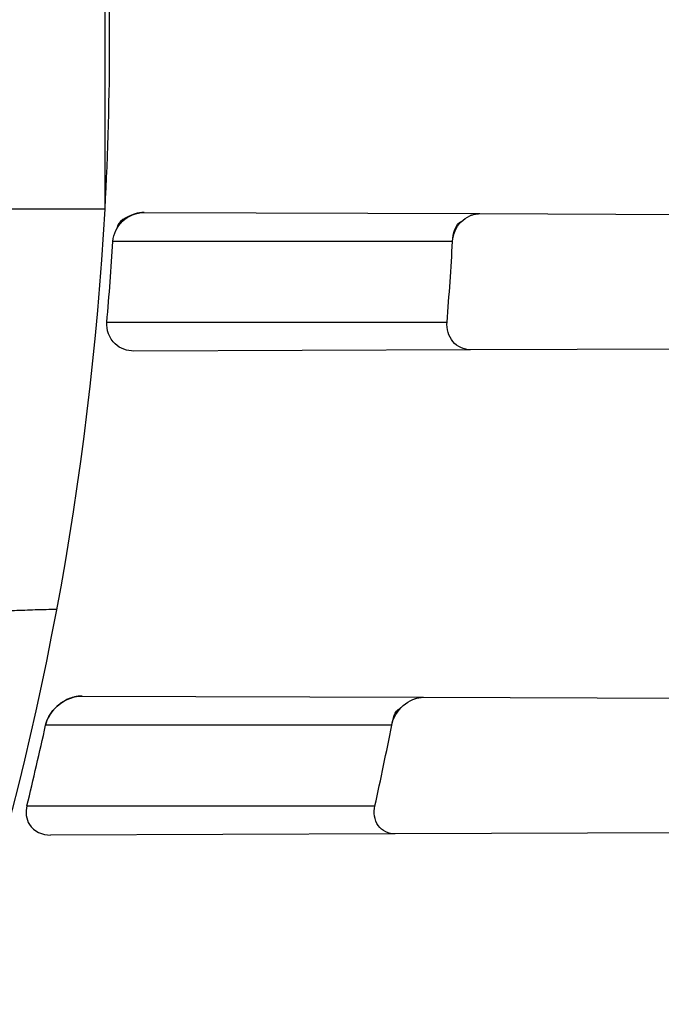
# Model space of a CAD drawing. Header units: millimetres. Extents: x 0 to 297, y 0 to 210.
# Tile 90 of 256: x 147.0659 to 147.1136, y 92.9659 to 93.0391. Entities that reach past the tile are written whole.
import ezdxf

# ---------------------------------------------------------------- set-up
doc = ezdxf.new("R2010")
doc.units = ezdxf.units.MM
doc.header["$LTSCALE"] = 16.335
doc.layers.get('0').update_dxf_attribs({"linetype": 'CONTINUOUS'})
for name, color, linetype in [('01_GLOBAL', 7, 'CONTINUOUS'), ('INTFCLR_1', 7, 'CONTINUOUS'), ('INTFCLR_144815', 7, 'CONTINUOUS')]:
    doc.layers.add(name, color=color, linetype=linetype)

msp = doc.modelspace()

# ---------------------------------------------------------------- linework, layer by layer
at = {"color": 7, "linetype": 'Continuous'}
msp.add_circle((147.7028034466, 92.1254639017), 2.28, dxfattribs=at)
at = {"color": 9, "linetype": 'Continuous'}
msp.add_arc((147.7028034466, 92.1254639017), 2.2507792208, 92.9674534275, 177.0325465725, dxfattribs=at)
at = {"layer": '01_GLOBAL', "color": 7, "linetype": 'Continuous'}
msp.add_circle((147.7028034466, 92.1254639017), 2.31, dxfattribs=at)
at = {"layer": 'INTFCLR_1', "color": 9, "linetype": 'Continuous'}
for p, q in [((147.0722169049, 93.0250408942), (147.0722169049, 93.05022240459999)), ((147.0722169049, 93.0250408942), (147.0606356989, 93.0250408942)), ((147.0751349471, 93.02478516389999), (147.1001148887, 93.0246979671)), ((147.0980924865, 93.02263164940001), (147.0728069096, 93.02263164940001)), ((147.0723551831, 93.01663164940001), (147.0976839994, 93.01663164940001)), ((147.099431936, 93.0145629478), (147.07436842, 93.0144754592)), ((147.0705148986, 92.988801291), (147.0959213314, 92.9887126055)), ((147.0935638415, 92.98663164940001), (147.0677900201, 92.98663164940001)), ((147.0664030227, 92.98063164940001), (147.0923150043, 92.98063164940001)), ((147.0938271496, 92.97854338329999), (147.0681540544, 92.9784537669))]:
    msp.add_line(p, q, dxfattribs=at)
at = {"layer": 'INTFCLR_1', "color": 6, "linetype": 'Continuous'}
for p, q in [((147.1001148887, 93.0246979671), (147.1448474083, 93.02454182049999)), ((147.1442805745, 93.01471949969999), (147.099431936, 93.0145629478)), ((147.0959213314, 92.9887126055), (147.1412437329, 92.9885543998)), ((147.1395149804, 92.9787028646), (147.0938271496, 92.97854338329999))]:
    msp.add_line(p, q, dxfattribs=at)
at = {"layer": 'INTFCLR_1', "color": 7, "linetype": 'Continuous'}
for points in [[(147.0751349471, 93.02478516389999), (147.0750415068, 93.0247835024), (147.0749509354, 93.0247780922), (147.0748632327, 93.02476928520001), (147.0747784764, 93.02475744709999), (147.0746965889, 93.024742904), (147.0746173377, 93.0247258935), (147.0745406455, 93.02470665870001), (147.0744665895, 93.0246854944), (147.07439517, 93.02466266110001)], [(147.0994594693, 93.02457558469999), (147.099523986, 93.0245988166), (147.0995907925, 93.0246202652), (147.0996598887, 93.024639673), (147.0997315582, 93.02465682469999), (147.0998055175, 93.0246713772), (147.0998809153, 93.02468295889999), (147.0999574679, 93.02469135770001), (147.1000354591, 93.0246964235), (147.1001148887, 93.0246979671)], [(147.0705148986, 92.988801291), (147.070436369, 92.9888002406), (147.0703601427, 92.9887967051), (147.0702862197, 92.9887909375), (147.0702147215, 92.98878320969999), (147.0701455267, 92.9887737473), (147.070078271, 92.9887626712), (147.0700127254, 92.9887500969), (147.0699491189, 92.9887362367), (147.0698877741, 92.98872131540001), (147.0698287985, 92.9887055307), (147.0697720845, 92.9886890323), (147.0697176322, 92.98867198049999)], [(147.0952221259, 92.9885852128), (147.0952875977, 92.9886079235), (147.0953562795, 92.9886293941), (147.0954281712, 92.98864926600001), (147.0955034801, 92.9886671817), (147.095581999, 92.98868271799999), (147.0956631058, 92.98869542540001), (147.0957465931, 92.9887049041), (147.0958326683, 92.9887107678), (147.0959213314, 92.9887126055)]]:
    msp.add_lwpolyline(points, dxfattribs=at)
at = {"layer": 'INTFCLR_1', "color": 6, "linetype": 'Continuous'}
for centre, radius, start, end in [((146.8326356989, 93.03763164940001), 0.3620710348, 270, 90.00000002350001), ((146.8326356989, 93.03763164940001), 0.3440948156, 270, 90.00000002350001), ((146.8422985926, 93.03763164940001), 0.2302628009, 356.865507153, 3.134492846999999), ((146.842168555, 93.03762788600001), 0.2303922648, 341.8516144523, 356.8675753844), ((146.8335066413, 93.0376310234), 0.2397698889, 354.9755200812, 356.4133847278), ((146.8335056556, 93.03763112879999), 0.2650116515, 355.4551272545, 356.7553638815), ((146.8335071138, 93.0376296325), 0.2397692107, 346.2479767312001, 347.7196007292), ((146.8335059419, 93.0376300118), 0.265011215, 347.5798345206, 348.9048730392)]:
    msp.add_arc(centre, radius, start, end, dxfattribs=at)
at = {"layer": 'INTFCLR_1', "color": 9, "linetype": 'Continuous'}
for points, knots in [([(147.1545442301, 92.9256703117), (147.1552565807, 92.92760868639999), (147.1566525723, 92.9315227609), (147.1593123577, 92.9394604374), (147.1636279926, 92.9537082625), (147.1676297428, 92.9704311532), (147.1702721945, 92.98537709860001), (147.1713830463, 92.99300879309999), (147.1719563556, 92.9974228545), (147.1732796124, 93.008504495), (147.1746545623, 93.02743949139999), (147.1744340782, 93.04977945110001), (147.1733950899, 93.0642567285), (147.1727415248, 93.0709415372), (147.1722603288, 93.07538757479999), (147.1707735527, 93.08738744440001), (147.1673977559, 93.1066025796), (147.162533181, 93.1253625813), (147.1590536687, 93.13649711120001), (147.157745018, 93.1404798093), (147.1557541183, 93.1463465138), (147.1512626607, 93.1586117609), (147.1435063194, 93.176613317), (147.134673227, 93.19362029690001), (147.1285153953, 93.2040882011), (147.1256373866, 93.208747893), (147.1237254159, 93.21178528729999), (147.1185545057, 93.2197736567), (147.1098896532, 93.232033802), (147.0978538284, 93.2469589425), (147.0876594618, 93.2581464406), (147.0805381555, 93.26529742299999), (147.0766007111, 93.2690835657), (147.0711374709, 93.27418968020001), (147.06349057, 93.2808755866), (147.0552130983, 93.2873626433), (147.0499647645, 93.2910949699), (147.0474074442, 93.29281092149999), (147.0457289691, 93.2938897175), (147.0442255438, 93.294808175), (147.0429042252, 93.29556660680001), (147.041778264, 93.2961550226), (147.0407894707, 93.2966200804), (147.0400295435, 93.2968637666), (147.0393696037, 93.2970368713), (147.0390133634, 93.2966025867), (147.0393275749, 93.29599323), (147.0397818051, 93.29522393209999), (147.0406181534, 93.29416107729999), (147.0417305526, 93.2928514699), (147.0430342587, 93.2914101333), (147.0444632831, 93.289871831), (147.0465759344, 93.2876354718), (147.0495827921, 93.28449215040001), (147.0551951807, 93.2786029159), (147.0613248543, 93.27199583), (147.0669087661, 93.26568094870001), (147.0703603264, 93.2616654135), (147.0759105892, 93.2550734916), (147.0844077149, 93.2443909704), (147.0955472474, 93.22884910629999), (147.1036099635, 93.2161613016), (147.1088887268, 93.20713012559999), (147.1124703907, 93.200778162), (147.1186494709, 93.1891839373), (147.1269016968, 93.171675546), (147.1325946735, 93.1570782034), (147.1352425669, 93.1495098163)], [0, 0, 0, 0, 0.0103792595, 0.0208842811, 0.0420721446, 0.0851858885, 0.1071984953, 0.1183380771, 0.123943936, 0.1295693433, 0.1744299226, 0.2192388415, 0.2417237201, 0.2473597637, 0.2529962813, 0.2641993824, 0.3081295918, 0.3509327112, 0.3614952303, 0.3667582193, 0.3720021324, 0.3926323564, 0.4323913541, 0.4704239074, 0.4888657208, 0.4934194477, 0.497950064, 0.5069039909, 0.5412450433, 0.5733438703, 0.6032118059, 0.6172673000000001, 0.6240601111, 0.6306649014, 0.6548506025, 0.6750843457, 0.6834913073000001, 0.6872123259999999, 0.6905622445, 0.6935176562, 0.6960693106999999, 0.6982084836, 0.6999280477, 0.7014829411, 0.7024060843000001, 0.7029587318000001, 0.7038763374, 0.7054334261, 0.7076628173, 0.7105600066, 0.714112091, 0.7174145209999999, 0.7211168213, 0.7295725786, 0.7392778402, 0.7620040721, 0.7748640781, 0.7816422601, 0.7886165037, 0.8181744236, 0.8502177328, 0.884679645, 0.8936796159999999, 0.902792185, 0.9213283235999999, 0.9597006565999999, 1, 1, 1, 1]), ([(147.0432510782, 93.2956316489), (147.0440337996, 93.2956315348), (147.0461901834, 93.29448394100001), (147.048762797, 93.29308623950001), (147.05126835, 93.29149221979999), (147.0538664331, 93.2897847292), (147.0591995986, 93.28606265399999), (147.0676125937, 93.27960414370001), (147.0753919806, 93.27294276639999), (147.0809499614, 93.26785658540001), (147.0849532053, 93.2640878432), (147.0921910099, 93.25697312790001), (147.1025540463, 93.2458430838), (147.114792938, 93.2309925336), (147.1236090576, 93.2187883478), (147.1288703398, 93.210836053), (147.1308146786, 93.20781404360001), (147.1337403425, 93.20317969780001), (147.1399980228, 93.19277282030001), (147.1489774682, 93.17586162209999), (147.1568675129, 93.15795089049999), (147.1614367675, 93.1457458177), (147.1634614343, 93.13990986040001), (147.1647919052, 93.13594917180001), (147.1683281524, 93.12488035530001), (147.1732735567, 93.1062283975), (147.1767074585, 93.0871131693), (147.1782194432, 93.07517712), (147.1787086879, 93.07075571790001), (147.1793731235, 93.0641085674), (147.1804294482, 93.0497128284), (147.1806536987, 93.0274948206), (147.1792555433, 93.0086652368), (147.1779104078, 92.9976470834), (147.1773275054, 92.9932574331), (147.1761979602, 92.9856672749), (147.1735104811, 92.97079983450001), (147.1694409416, 92.95416803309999), (147.1650544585, 92.9400032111), (147.1623504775, 92.9321098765), (147.1609312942, 92.9282176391), (147.1602071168, 92.92629007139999)], [0, 0, 0, 0, 0.0056084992, 0.016622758, 0.0214510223, 0.0268121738, 0.0389184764, 0.0680276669, 0.1027789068, 0.1122614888, 0.1220107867, 0.1421735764, 0.1849752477, 0.2309092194, 0.2799812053, 0.2927645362, 0.2992310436, 0.3057293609, 0.3320345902, 0.3862266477, 0.4428037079, 0.4721337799, 0.479586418, 0.4870651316, 0.5020714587, 0.5628449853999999, 0.6251697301, 0.6410581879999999, 0.6490513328, 0.6570434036, 0.6889243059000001, 0.7524504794, 0.8160576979, 0.8240355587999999, 0.8319861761, 0.8477866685, 0.8790166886, 0.9402183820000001, 0.9703167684, 0.9852456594, 1, 1, 1, 1]), ([(147.1352425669, 93.1495098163), (147.1379952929, 93.14164178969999), (147.1429940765, 93.1254736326), (147.1477529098, 93.1046918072), (147.1501024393, 93.09081219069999), (147.151047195, 93.08426445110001), (147.151638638, 93.07985863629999), (147.1530856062, 93.06772189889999), (147.1544764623, 93.04770806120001), (147.1542807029, 93.0276232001), (147.1535512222, 93.0153442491), (147.1532177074, 93.0108633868), (147.1526544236, 93.00419454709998), (147.1511010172, 92.9899942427), (147.1474849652, 92.9685843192), (147.1430641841, 92.95080514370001), (147.1400632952, 92.9406015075), (147.1388460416, 92.9366002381), (147.1366541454, 92.9297366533), (147.1320236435, 92.91648816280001), (147.124625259, 92.8984289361), (147.1170139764, 92.8829220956), (147.1121048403, 92.87387096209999), (147.1103239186, 92.8706785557), (147.1076776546, 92.8660211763), (147.101977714, 92.8564219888), (147.0929326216, 92.8426084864), (147.0818447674, 92.827530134), (147.0738492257, 92.81769368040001), (147.0692400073, 92.8122947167), (147.0675023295, 92.81027962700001), (147.0645699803, 92.8069282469), (147.059151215, 92.8008948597), (147.053263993, 92.7946267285), (147.047929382, 92.78903803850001), (147.0447760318, 92.7857530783), (147.0421529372, 92.78285660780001), (147.0404461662, 92.78102579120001), (147.0382254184, 92.7776381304), (147.0420399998, 92.77914588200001), (147.0441807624, 92.7804356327), (147.0467768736, 92.78202657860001), (147.049052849, 92.7835556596), (147.0517912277, 92.7854541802), (147.0555009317, 92.78817176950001), (147.0602492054, 92.79186222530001), (147.067344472, 92.7977012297), (147.0736957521, 92.8033972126), (147.0792529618, 92.8087266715), (147.0832359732, 92.812657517), (147.0904141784, 92.8200586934), (147.1006451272, 92.8316000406), (147.1126583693, 92.84694521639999), (147.1212603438, 92.85951606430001), (147.1263733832, 92.8676917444), (147.1282611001, 92.87079789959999), (147.1311015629, 92.87556381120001), (147.1371674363, 92.88626496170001), (147.1458250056, 92.9036348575), (147.1517810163, 92.9181513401), (147.1545442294, 92.9256703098)], [0, 0, 0, 0, 0.0419449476, 0.0850695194, 0.1071739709, 0.1127634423, 0.1183584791, 0.1295423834, 0.1742656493, 0.2191961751, 0.2304978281, 0.2361598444, 0.2418057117, 0.2641744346, 0.3080240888, 0.3509528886, 0.3562644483, 0.3615432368, 0.3719979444, 0.3925183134, 0.4321501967, 0.4701192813, 0.4793724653, 0.4839620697, 0.48851378, 0.5063269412, 0.5401307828, 0.5715496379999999, 0.6004673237, 0.6038923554, 0.6072711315, 0.6138564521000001, 0.6263016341, 0.6480618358, 0.6572019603, 0.6650284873, 0.6713159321, 0.6759369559, 0.6799952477, 0.6841765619, 0.6887949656, 0.6950107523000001, 0.6986911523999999, 0.7027318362, 0.7117342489, 0.7218512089, 0.7329803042, 0.7579718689, 0.7647510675, 0.7717251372, 0.7861300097, 0.8166264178, 0.8492835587, 0.8841348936, 0.8932111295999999, 0.8978052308, 0.9024247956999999, 0.92112918, 0.9596906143, 1, 1, 1, 1]), ([(147.0432510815, 92.7796316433), (147.0431330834, 92.7796316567), (147.0428441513, 92.77968862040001), (147.0428590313, 92.7802080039), (147.043168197, 92.78074236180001), (147.0437027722, 92.7815366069), (147.0445175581, 92.7825251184), (147.046088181, 92.7843056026), (147.0479460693, 92.786252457), (147.0500136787, 92.7883830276), (147.0523867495, 92.79080681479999), (147.0572874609, 92.7957986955), (147.0632966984, 92.8020416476), (147.0688203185, 92.8080382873), (147.0718101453, 92.8113712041), (147.0735816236, 92.81337496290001), (147.0782783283, 92.8187413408), (147.0864250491, 92.8285190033), (147.0977271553, 92.8435162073), (147.106950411, 92.8572622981), (147.1127640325, 92.86681826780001), (147.1154623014, 92.871453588), (147.1172776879, 92.87462997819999), (147.1222795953, 92.88363180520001), (147.1300362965, 92.8990567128), (147.1375818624, 92.91703545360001), (147.1423047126, 92.93022711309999), (147.1445398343, 92.9370600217), (147.1457809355, 92.941042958), (147.1488392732, 92.9511954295), (147.1533458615, 92.9688880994), (147.157034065, 92.99020578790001), (147.1586182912, 93.0043449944), (147.159192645, 93.0109841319), (147.1595326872, 93.0154446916), (147.1602764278, 93.0276675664), (147.1604760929, 93.0476640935), (147.1590577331, 93.0675881), (147.157582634, 93.0796680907), (147.1569796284, 93.0840538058), (147.1560162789, 93.0905724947), (147.1536199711, 93.10439313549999), (147.1487661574, 93.12508522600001), (147.1436711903, 93.1411717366), (147.1408661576, 93.1489990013)], [0, 0, 0, 0, 0.0008731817, 0.001718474, 0.0032338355, 0.0055641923, 0.008732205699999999, 0.0127298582, 0.0231213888, 0.0286463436, 0.0346993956, 0.04822263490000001, 0.0804125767, 0.0988155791, 0.1085508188, 0.1135449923, 0.1186070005, 0.1613231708, 0.2076862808, 0.2575123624, 0.2837454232, 0.2904461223, 0.2972015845, 0.3108183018, 0.3666504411, 0.4248609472, 0.4549769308, 0.4703146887, 0.4780576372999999, 0.4858477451, 0.5487776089, 0.6130123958, 0.6457680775, 0.6540347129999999, 0.6623246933, 0.6788711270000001, 0.74464742, 0.8101273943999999, 0.8265053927, 0.8346996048, 0.8428861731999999, 0.8752668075, 0.9384714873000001, 1, 1, 1, 1]), ([(147.0606356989, 92.9946000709), (147.0606356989, 92.9947126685), (147.0612360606, 92.99480214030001), (147.0620017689, 92.9949609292), (147.063611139, 92.9950745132), (147.0652931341, 92.99517233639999), (147.0670405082, 92.99523564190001), (147.0680947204, 92.9952632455), (147.06863445, 92.9952746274)], [0, 0, 0, 0, 0.0418951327, 0.1592237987, 0.3524119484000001, 0.6070014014, 0.7991336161, 1, 1, 1, 1])]:
    msp.add_open_spline(points, degree=3, knots=knots, dxfattribs=at)
at = {"layer": 'INTFCLR_1', "color": 6, "linetype": 'Continuous'}
for points, knots in [([(147.0687421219, 93.29563164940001), (147.0680098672, 93.29563164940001), (147.0693330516, 93.2931111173), (147.0704693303, 93.29172068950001), (147.0723263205, 93.28928078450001), (147.0746177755, 93.2865210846), (147.0775470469, 93.28299903), (147.080971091, 93.27890891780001), (147.0846437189, 93.27446035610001), (147.0882701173, 93.26998999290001), (147.0916458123, 93.2657319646), (147.0947448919, 93.2617356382), (147.0975630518, 93.2580185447), (147.100110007, 93.25458663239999), (147.1024035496, 93.25143207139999), (147.1044661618, 93.24854131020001), (147.1063189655, 93.24589767), (147.1079764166, 93.2434940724), (147.109457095, 93.2413147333), (147.1107791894, 93.2393416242), (147.1119635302, 93.23755181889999), (147.1130167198, 93.235942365), (147.1139517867, 93.2344985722), (147.1147816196, 93.2332054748), (147.1157213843, 93.2317287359), (147.1167390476, 93.23011252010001), (147.1179255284, 93.2282043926), (147.1189332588, 93.2265622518), (147.1198501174, 93.2250516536), (147.1206424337, 93.2237350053), (147.1215180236, 93.2222660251), (147.1224842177, 93.22062728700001), (147.1235503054, 93.2187965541), (147.1247223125, 93.21675634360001), (147.1260120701, 93.2144766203), (147.1274302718, 93.21192636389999), (147.1289898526, 93.20906621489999), (147.1307073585, 93.2058462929), (147.1325944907, 93.2022184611), (147.1346618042, 93.1981270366), (147.1369222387, 93.1935038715), (147.1393944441, 93.1882537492), (147.1420944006, 93.1822619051), (147.1450364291, 93.1753818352), (147.1482313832, 93.1674373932), (147.1516877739, 93.1581768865), (147.1553587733, 93.14738762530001), (147.1590017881, 93.1353669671), (147.1623609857, 93.1226214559), (147.1652568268, 93.10972884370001), (147.1676651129, 93.0968010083), (147.1695853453, 93.0838891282), (147.1710275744, 93.0709911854), (147.1719965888, 93.05813761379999), (147.1725011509, 93.0453158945), (147.1725469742, 93.0325462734), (147.1721391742, 93.0198169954), (147.171280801, 93.0071297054), (147.1699742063, 92.99449457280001), (147.1682169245, 92.9818861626), (147.1660086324, 92.9693213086), (147.1633383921, 92.9567727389), (147.1602041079, 92.94425636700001), (147.1566465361, 92.9319458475), (147.1528751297, 92.9204393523), (147.1491593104, 92.9102243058), (147.1457087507, 92.9015000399), (147.1425365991, 92.8940034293), (147.1396288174, 92.8875126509), (147.136972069, 92.8818585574), (147.1345472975, 92.8769025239), (147.1323371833, 92.8725413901), (147.130325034, 92.8686912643), (147.1284994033, 92.8652891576), (147.1268466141, 92.8622800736), (147.1253496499, 92.85960988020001), (147.1239936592, 92.85723391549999), (147.1227647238, 92.8551144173), (147.1216541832, 92.85322630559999), (147.1206539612, 92.8515468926), (147.1197533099, 92.8500510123), (147.1189386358, 92.8487109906), (147.1179864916, 92.8471584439), (147.1170567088, 92.8456599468), (147.1160957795, 92.84412860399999), (147.1152647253, 92.8428151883), (147.1143298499, 92.84135168), (147.1132770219, 92.8397205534), (147.1120898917, 92.837902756), (147.1107550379, 92.8358842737), (147.109257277, 92.8336513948), (147.107577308, 92.8311858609), (147.1056960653, 92.8284703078), (147.1035922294, 92.82548916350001), (147.1012492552, 92.8222342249), (147.0986446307, 92.81869165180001), (147.095755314, 92.8148491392), (147.0925736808, 92.81071697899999), (147.0890986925, 92.8063077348), (147.0853575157, 92.80167437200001), (147.0815402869, 92.7970384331), (147.0779667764, 92.7927652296), (147.0748968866, 92.789078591), (147.0724998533, 92.7861981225), (147.070552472, 92.7836530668), (147.0693788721, 92.7822194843), (147.0679949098, 92.7796316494), (147.0687421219, 92.7796316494)], [0, 0, 0, 0, 0.003860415, 0.007501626, 0.0124785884, 0.0188917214, 0.0268498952, 0.0364677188, 0.0470694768, 0.0572444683, 0.0668187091, 0.0757144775, 0.083905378, 0.09140992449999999, 0.0982451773, 0.1044667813, 0.1101313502, 0.1152642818, 0.1198589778, 0.1240215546, 0.1277856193, 0.1311734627, 0.1341617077, 0.1368541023, 0.1392736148, 0.1433897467, 0.1469230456, 0.1511192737, 0.1535471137, 0.1562389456, 0.1592204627, 0.1625628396, 0.1662680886, 0.1703891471, 0.174967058, 0.1800766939, 0.1857729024, 0.1921414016, 0.1993155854, 0.2073311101, 0.2163077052, 0.2264451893, 0.2379233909, 0.250953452, 0.2658909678, 0.283062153, 0.3030578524, 0.3259639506, 0.3492662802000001, 0.3725305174, 0.3956109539, 0.4185782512, 0.4413347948, 0.4640172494, 0.4865192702, 0.508968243, 0.531324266, 0.5536477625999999, 0.5759939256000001, 0.5982772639, 0.620747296, 0.6432362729, 0.6658996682, 0.68875599, 0.7107777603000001, 0.7297237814, 0.7460531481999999, 0.7602331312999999, 0.7726347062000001, 0.7835467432, 0.793166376, 0.8017211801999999, 0.8093215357, 0.8160683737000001, 0.8220758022, 0.8274205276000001, 0.8322066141, 0.8364980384, 0.8403367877, 0.8437547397, 0.8468031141, 0.8495420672, 0.8520223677, 0.8564046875, 0.8588391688, 0.8615533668, 0.8645986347, 0.8679945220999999, 0.8717882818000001, 0.8760445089, 0.8807522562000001, 0.8859628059, 0.8917731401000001, 0.898168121, 0.9051985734, 0.9129160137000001, 0.9213486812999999, 0.9305434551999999, 0.9404096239, 0.9509435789, 0.961943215, 0.9720502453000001, 0.980371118, 0.9870628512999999, 0.992271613, 0.9960607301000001, 1, 1, 1, 1]), ([(147.0687421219, 92.7796316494), (147.0695765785, 92.7796316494), (147.0710237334, 92.7806068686), (147.0732486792, 92.7819463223), (147.0757995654, 92.7837998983), (147.0789536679, 92.78621498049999), (147.0827092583, 92.7892984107), (147.0868482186, 92.7928925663), (147.0910477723, 92.79673500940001), (147.0950116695, 92.80053311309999), (147.0986438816, 92.80415209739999), (147.1019501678, 92.80756746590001), (147.1049461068, 92.8107620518), (147.107653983, 92.813732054), (147.1100921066, 92.81647650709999), (147.1122806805, 92.81899733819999), (147.1142479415, 92.8213114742), (147.1160099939, 92.82342388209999), (147.1175861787, 92.82534548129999), (147.1189934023, 92.8270878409), (147.1202530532, 92.828669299), (147.1213970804, 92.83012358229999), (147.1225240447, 92.83157239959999), (147.123724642, 92.8331346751), (147.1249992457, 92.8348159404), (147.1262604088, 92.83650316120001), (147.1274992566, 92.8381825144), (147.1287882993, 92.8399539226), (147.1302152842, 92.8419444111), (147.131810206, 92.84420661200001), (147.1335924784, 92.846783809), (147.1355808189, 92.8497229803), (147.1377917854, 92.8530728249), (147.140242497, 92.8568933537), (147.1429592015, 92.861268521), (147.1459674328, 92.8662949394), (147.1492907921, 92.8720905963), (147.1529541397, 92.8788115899), (147.1569786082, 92.8866408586), (147.1613909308, 92.895852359), (147.1661049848, 92.9065772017), (147.1708180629, 92.91847841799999), (147.1752249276, 92.93102624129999), (147.1791389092, 92.9437452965), (147.1825261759, 92.9565113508), (147.1853979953, 92.9693107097), (147.1877529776, 92.9820756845), (147.1896101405, 92.9948409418), (147.1909735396, 93.00755209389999), (147.1918561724, 93.02022938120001), (147.1922659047, 93.0328602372), (147.1922092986, 93.0454468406), (147.1916906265, 93.0579966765), (147.1907127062, 93.07050178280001), (147.1892753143, 93.0829675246), (147.187377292, 93.0953920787), (147.1850186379, 93.1077564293), (147.1821898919, 93.1200882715), (147.1788863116, 93.1323721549), (147.1750915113, 93.1446222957), (147.1708160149, 93.1567764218), (147.1662306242, 93.1683760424), (147.1616300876, 93.17888244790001), (147.1573218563, 93.1879248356), (147.1533932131, 93.19561622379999), (147.1498208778, 93.2022183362), (147.1465812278, 93.20791453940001), (147.1436479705, 93.2128584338), (147.140997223, 93.2171670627), (147.1386015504, 93.22093898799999), (147.1364409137, 93.22424590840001), (147.1344943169, 93.2271532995), (147.1327470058, 93.229707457), (147.1311776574, 93.2319576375), (147.1297748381, 93.23393568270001), (147.1285161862, 93.23568453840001), (147.1273854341, 93.237235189), (147.1263043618, 93.2387000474), (147.1251805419, 93.2402055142), (147.1239422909, 93.24184332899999), (147.1226668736, 93.2435068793), (147.1213873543, 93.2451529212), (147.120091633, 93.2467985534), (147.1186694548, 93.2485796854), (147.1170808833, 93.2505381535), (147.1153015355, 93.25269419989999), (147.1133143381, 93.2550569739), (147.1110956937, 93.2576388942), (147.1086258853, 93.2604465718), (147.1058792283, 93.263488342), (147.1028357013, 93.2667628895), (147.099478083, 93.27026211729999), (147.0957850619, 93.2739726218), (147.0917574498, 93.27786179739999), (147.0874623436, 93.28182281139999), (147.0831967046, 93.28555323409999), (147.0792915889, 93.2887810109), (147.0760051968, 93.2913109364), (147.073359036, 93.29324438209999), (147.0710713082, 93.29462673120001), (147.0695920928, 93.29563164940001), (147.0687421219, 93.29563164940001)], [0, 0, 0, 0, 0.0042187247, 0.0081401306, 0.0133978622, 0.0200459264, 0.0282638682, 0.0379443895, 0.0477615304, 0.05703690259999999, 0.0656973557, 0.0736821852, 0.0810680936, 0.0878383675, 0.0940009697, 0.0996271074, 0.1047154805, 0.1093563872, 0.1135342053, 0.1172803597, 0.1206792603, 0.1237557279, 0.1266349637, 0.1299589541, 0.1337168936, 0.1373013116, 0.1406085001, 0.1442672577, 0.148377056, 0.1529904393, 0.1582606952, 0.164218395, 0.1709303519, 0.1785521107, 0.1871652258, 0.1969659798, 0.2081658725, 0.2209392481, 0.2356613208, 0.2526660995, 0.2725685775, 0.2948769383, 0.3173640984, 0.3397873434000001, 0.3621386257, 0.3841211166, 0.4060891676, 0.4277469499, 0.4493218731, 0.470705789, 0.4919793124, 0.5131981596, 0.5343255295, 0.5554668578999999, 0.5765984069, 0.5977513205, 0.6189954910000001, 0.6402209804, 0.6617015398, 0.6832900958, 0.7050415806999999, 0.7268239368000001, 0.7463339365, 0.7630160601, 0.7774553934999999, 0.7899931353, 0.8009638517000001, 0.8105830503, 0.8190545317, 0.8265380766, 0.8331730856, 0.8390248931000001, 0.8442268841, 0.8488182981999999, 0.8528943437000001, 0.8564866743, 0.8597116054, 0.8625968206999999, 0.8656908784, 0.8692094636, 0.8729771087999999, 0.8762884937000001, 0.879749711, 0.8835661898, 0.8878115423, 0.8924986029, 0.8976989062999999, 0.9034198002, 0.9097088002, 0.9166034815, 0.9241390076, 0.9323094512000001, 0.9411199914, 0.9506041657, 0.9606137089, 0.9706541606, 0.9792553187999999, 0.9862062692, 0.9916647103, 0.9957028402, 1, 1, 1, 1]), ([(147.07436842, 93.0144754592), (147.0738687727, 93.0144737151), (147.0727302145, 93.0148627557), (147.0723044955, 93.01605512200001), (147.0723551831, 93.01663164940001)], [0, 0, 0, 0, 0.463324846, 1, 1, 1, 1]), ([(147.099431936, 93.0145629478), (147.09894874, 93.0145612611), (147.0979126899, 93.0150478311), (147.0976439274, 93.01612753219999), (147.0976839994, 93.01663164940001)], [0, 0, 0, 0, 0.488619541, 1, 1, 1, 1]), ([(147.0664030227, 92.98063164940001), (147.0662922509, 92.98017903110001), (147.0663795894, 92.9789752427), (147.067568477, 92.9784517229), (147.0681540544, 92.9784537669)], [0, 0, 0, 0, 0.443129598, 1, 1, 1, 1]), ([(147.0938271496, 92.97854338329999), (147.0933565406, 92.9785417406), (147.0923067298, 92.97902690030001), (147.0922084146, 92.9801476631), (147.0923150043, 92.98063164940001)], [0, 0, 0, 0, 0.4870767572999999, 1, 1, 1, 1])]:
    msp.add_open_spline(points, degree=3, knots=knots, dxfattribs=at)
at = {"layer": 'INTFCLR_1', "color": 7, "linetype": 'Continuous'}
for points, knots in [([(147.0728069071, 93.02263164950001), (147.0728398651, 93.023184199), (147.0733836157, 93.02431880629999), (147.0745541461, 93.0247811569), (147.0751349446, 93.024785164)], [0, 0, 0, 0, 0.4879751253, 1, 1, 1, 1]), ([(147.098092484, 93.02263164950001), (147.0981211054, 93.02316165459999), (147.0985565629, 93.024212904), (147.0996110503, 93.02469483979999), (147.1001148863, 93.0246979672)], [0, 0, 0, 0, 0.5130151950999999, 1, 1, 1, 1]), ([(147.0677900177, 92.98663165), (147.0678869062, 92.9870852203), (147.068508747, 92.9881969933), (147.0697579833, 92.9887998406), (147.0705148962, 92.9888012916)], [0, 0, 0, 0, 0.3799431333, 1, 1, 1, 1]), ([(147.0697176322, 92.98867198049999), (147.0692612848, 92.98852472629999), (147.0684126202, 92.9879884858), (147.0678894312, 92.9871079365), (147.0677900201, 92.98663164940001)], [0, 0, 0, 0, 0.4963595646, 1, 1, 1, 1]), ([(147.0935638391, 92.98663165), (147.0936709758, 92.98718918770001), (147.0942746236, 92.9882159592), (147.095381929, 92.9887115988), (147.0959213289, 92.9887126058)], [0, 0, 0, 0, 0.5127975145, 1, 1, 1, 1])]:
    msp.add_open_spline(points, degree=3, knots=knots, dxfattribs=at)
for points in [[(147.07439517, 93.02466266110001), (147.073861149, 93.0244819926), (147.0731242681, 93.02414663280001), (147.07309273, 93.02358376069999)], [(147.0980924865, 93.02263164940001), (147.0981231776, 93.0231888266), (147.0982718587, 93.02395303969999), (147.0987932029, 93.02415200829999)], [(147.0935638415, 92.98663164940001), (147.093651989, 92.9870862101), (147.0937554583, 92.9877133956), (147.0941907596, 92.9878712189)]]:
    msp.add_open_spline(points, degree=3, dxfattribs=at)
at = {"layer": 'INTFCLR_144815', "color": 6, "linetype": 'Continuous'}
for radius in [0.3828680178, 0.364857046]:
    msp.add_circle((146.8326356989, 93.03763164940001), radius, dxfattribs=at)
for radius, start, end in [(0.5278075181, 313.9937911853, 154.5150993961), (0.49294334, 282.2440355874, 71.2863570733), (0.3966228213, 45.0000000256, 314.9999999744), (0.3959130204, 44.99999995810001, 315.0000000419), (0.3953393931, 44.99999997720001, 315.0000000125), (0.3889523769, 308.490992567, 51.50900743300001), (0.3840109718, 313.9992414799, 46.00075850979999)]:
    msp.add_arc((146.8326356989, 93.03763164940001), radius, start, end, dxfattribs=at)
at = {"layer": 'INTFCLR_144815', "color": 9, "linetype": 'Continuous'}
for centre, radius, start, end in [((146.8326356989, 93.03763164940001), 0.4896672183, 292.4997540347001, 54.0964566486), ((146.8326378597, 93.037632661), 0.4417306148, 292.4997540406, 54.09645665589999), ((146.8326356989, 93.03763164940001), 0.3958087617, 314.0862202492, 45.9137797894), ((146.8326356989, 93.03763164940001), 0.3863437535, 313.8592910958, 46.1407088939), ((146.8326356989, 93.03763164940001), 0.3838160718, 314.0319604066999, 45.9680396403)]:
    msp.add_arc(centre, radius, start, end, dxfattribs=at)
at = {"layer": 'INTFCLR_144815', "color": 6, "linetype": 'Continuous'}
for points, knots in [([(147.1951703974, 93.0376316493), (147.1951703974, 93.03951723), (147.195142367, 93.0432888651), (147.1950162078, 93.0489460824), (147.1948058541, 93.05460331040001), (147.1945111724, 93.06026056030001), (147.1941319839, 93.065917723), (147.1936680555, 93.07157476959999), (147.1931191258, 93.07723143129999), (147.1924848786, 93.0828875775), (147.1917649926, 93.0885427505), (147.1909590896, 93.0941966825), (147.1900668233, 93.0998486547), (147.1890877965, 93.10549815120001), (147.1880216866, 93.1111441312), (147.1868681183, 93.11678582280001), (147.1856268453, 93.1224218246), (147.1842975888, 93.12805097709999), (147.1828802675, 93.133671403), (147.1813747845, 93.1392814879), (147.1797813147, 93.1448788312), (147.1781000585, 93.1504612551), (147.1763315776, 93.15602572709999), (147.1744765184, 93.16156938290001), (147.1725359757, 93.1670884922), (147.1705112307, 93.172579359), (147.1684040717, 93.17803752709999), (147.1662166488, 93.1834583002), (147.1639516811, 93.1888363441), (147.1616124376, 93.19416587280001), (147.1592028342, 93.19944055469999), (147.1567275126, 93.2046534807), (147.1541918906, 93.20979719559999), (147.1516022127, 93.2148637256), (147.148965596, 93.21984460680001), (147.1462900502, 93.22473095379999), (147.1435844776, 93.2295135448), (147.1408586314, 93.2341829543), (147.1381230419, 93.2387297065), (147.1353888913, 93.24314447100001), (147.1326678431, 93.2474182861), (147.1299718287, 93.25154279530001), (147.1273128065, 93.25551047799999), (147.1247025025, 93.25931486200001), (147.1221521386, 93.2629507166), (147.1196721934, 93.26641417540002), (147.1172721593, 93.26970285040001), (147.1149604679, 93.27281571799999), (147.1127444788, 93.27575294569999), (147.1106305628, 93.2785156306), (147.1086237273, 93.2811061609), (147.1067274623, 93.28352828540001), (147.1049435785, 93.2857872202), (147.103272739, 93.2878889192), (147.1017147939, 93.28983965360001), (147.100269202, 93.2916455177), (147.0989350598, 93.2933124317), (147.097711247, 93.2948460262), (147.0965964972, 93.296251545), (147.0955896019, 93.2975338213), (147.0946891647, 93.29869700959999), (147.0938941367, 93.299745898), (147.0932019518, 93.3006821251), (147.0926142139, 93.30151619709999), (147.0921197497, 93.3022305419), (147.0916656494, 93.30302868), (147.0911667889, 93.3035998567), (147.0911815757, 93.3046267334), (147.091447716, 93.30463154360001)], [0, 0, 0, 0, 0.0193188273, 0.0386418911, 0.05797372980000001, 0.0773181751, 0.0966800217, 0.1160624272, 0.1354702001, 0.1549057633, 0.1743738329, 0.1938759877, 0.2134167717, 0.2329964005, 0.2526187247, 0.2722829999, 0.2919923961, 0.3117443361, 0.3315407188, 0.3513772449, 0.37125414, 0.391164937, 0.4111075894, 0.4310729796, 0.4510561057, 0.4710451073, 0.4910305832, 0.5109984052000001, 0.5309330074, 0.5508166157, 0.5706284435, 0.590344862, 0.6099392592, 0.6293819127, 0.6486401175, 0.6676780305, 0.6864570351, 0.7049360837, 0.7230721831, 0.7408210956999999, 0.7581383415, 0.7749801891, 0.7913047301, 0.8070730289, 0.822250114, 0.8368060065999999, 0.8507161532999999, 0.8639624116, 0.8765312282, 0.8884132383, 0.8996029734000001, 0.9101049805, 0.9199296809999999, 0.9290934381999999, 0.9376135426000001, 0.9455077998, 0.9527934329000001, 0.9594885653, 0.9656100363, 0.9711731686, 0.9761922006, 0.9806816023, 0.9846553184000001, 0.9881278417, 0.9911127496, 0.9936230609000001, 0.9972727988, 1, 1, 1, 1]), ([(147.1000017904, 92.7706317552), (147.099727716, 92.7706367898), (147.0997250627, 92.7716931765), (147.1002170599, 92.7722851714), (147.1006721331, 92.7731087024), (147.1011651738, 92.77384567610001), (147.1017516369, 92.7747055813), (147.1024417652, 92.7756704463), (147.1032341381, 92.776750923), (147.1041312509, 92.7779487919), (147.1051340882, 92.7792688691), (147.1062444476, 92.78071599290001), (147.1074648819, 92.7822968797), (147.1087976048, 92.7840181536), (147.1102428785, 92.785884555), (147.1117982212, 92.78789788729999), (147.1134596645, 92.79005859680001), (147.1152251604, 92.79237013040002), (147.1170968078, 92.79484195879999), (147.11907733, 92.797485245), (147.1211639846, 92.8003047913), (147.1233499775, 92.8033005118), (147.1256270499, 92.80647066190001), (147.1279885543, 92.8098160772), (147.1304260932, 92.8133353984), (147.1329303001, 92.81702596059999), (147.1354909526, 92.8208837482), (147.1380971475, 92.8249034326), (147.1407375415, 92.8290785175), (147.1434005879, 92.83340150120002), (147.1460747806, 92.83786408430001), (147.1487488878, 92.8424574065), (147.1514121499, 92.8471722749), (147.1540544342, 92.8519993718), (147.1566663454, 92.856929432), (147.1592392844, 92.8619533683), (147.1617654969, 92.8670624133), (147.1642380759, 92.8722482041), (147.1666509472, 92.8775028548), (147.168998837, 92.8828190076), (147.1712772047, 92.8881898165), (147.1734821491, 92.89360886), (147.1756107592, 92.89907116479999), (147.1776563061, 92.90456069), (147.179616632, 92.91007104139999), (147.1814926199, 92.91560357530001), (147.1832864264, 92.9211651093), (147.1849983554, 92.9267575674), (147.1866261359, 92.93237403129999), (147.1881687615, 92.93801125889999), (147.1896244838, 92.9436621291), (147.1909923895, 92.9493212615), (147.1922727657, 92.95498763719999), (147.1934660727, 92.96066109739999), (147.1945727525, 92.96634163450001), (147.1955930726, 92.9720286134), (147.1965271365, 92.9777204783), (147.1973750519, 92.98341533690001), (147.1981370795, 92.9891120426), (147.1988135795, 92.99481027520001), (147.1994048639, 93.0005096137), (147.1999112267, 93.00620974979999), (147.2003329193, 93.0119102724), (147.2006701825, 93.01761113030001), (147.2009232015, 93.0233121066), (147.2010921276, 93.0290132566), (147.2011770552, 93.0347144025), (147.2011780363, 93.0404156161), (147.2010950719, 93.0461167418), (147.2009281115, 93.0518178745), (147.2006770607, 93.05751885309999), (147.2003417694, 93.0632197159), (147.1999220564, 93.0689202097), (147.1994176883, 93.074620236), (147.198828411, 93.080319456), (147.1981539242, 93.0860176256), (147.1973939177, 93.0917142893), (147.1965480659, 93.09740890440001), (147.1956160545, 93.10310072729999), (147.1945975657, 93.1087889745), (147.1934922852, 93.1144727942), (147.1923000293, 93.1201506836), (147.1910207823, 93.12582057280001), (147.1896545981, 93.131480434), (147.1882014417, 93.1371288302), (147.1866611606, 93.1427648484), (147.1850338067, 93.14838687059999), (147.1833198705, 93.1539920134), (147.1815202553, 93.1595765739), (147.1796361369, 93.1651366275), (147.1776688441, 93.17066839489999), (147.1756200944, 93.17616762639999), (147.1734920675, 93.1816295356), (147.1712874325, 93.1870488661), (147.1690094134, 93.1924198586), (147.1666618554, 93.1977362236), (147.1642492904, 93.2029911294), (147.1617769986, 93.20817719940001), (147.1592510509, 93.21328655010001), (147.1566783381, 93.2183108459), (147.1540666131, 93.2232413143), (147.1514244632, 93.2280688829), (147.1487612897, 93.23278426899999), (147.1460872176, 93.23737816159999), (147.1434130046, 93.2418413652), (147.1407498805, 93.2461650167), (147.1381093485, 93.2503408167), (147.1355029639, 93.2543612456), (147.1329420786, 93.2582197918), (147.1304375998, 93.2619111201), (147.1279997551, 93.265431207), (147.125637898, 93.26877740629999), (147.1233603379, 93.27194848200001), (147.1211742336, 93.2749445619), (147.1190855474, 93.2777670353), (147.1170990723, 93.2804183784), (147.1152184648, 93.2829020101), (147.1134463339, 93.2852221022), (147.1117843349, 93.2873834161), (147.1102333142, 93.2893910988), (147.1087934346, 93.2912505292), (147.1074642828, 93.2929671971), (147.1062450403, 93.2945465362), (147.1051345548, 93.29599381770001), (147.1041315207, 93.2973141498), (147.1032343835, 93.29851204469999), (147.1024419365, 93.2995926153), (147.1017517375, 93.30055757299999), (147.1011652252, 93.30141754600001), (147.1006721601, 93.3021545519), (147.1002170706, 93.3029781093), (147.0997250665, 93.30357011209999), (147.0997277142, 93.304626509), (147.1000017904, 93.30463154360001)], [0, 0, 0, 0, 0.0014101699, 0.0032891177, 0.0045779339, 0.0061083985, 0.0078869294, 0.009919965, 0.0122145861, 0.0147783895, 0.0176190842, 0.0207426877, 0.0241618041, 0.0278931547, 0.0319414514, 0.0363053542, 0.040981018, 0.0459630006, 0.0512683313, 0.0569309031, 0.0629543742, 0.0693130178, 0.0760084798, 0.08303351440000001, 0.0903785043, 0.09803123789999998, 0.105976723, 0.1141977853, 0.122675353, 0.1313888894, 0.140317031, 0.1494380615, 0.1587304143, 0.1681731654, 0.1777462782, 0.187430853, 0.1972092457, 0.2070653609, 0.2169845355, 0.2269535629, 0.2369608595, 0.2469959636, 0.2570491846, 0.2671179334, 0.2771316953, 0.2871355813, 0.2971697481, 0.3071923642, 0.3172217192, 0.3272506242, 0.3372572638, 0.3472396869, 0.357200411, 0.3671408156, 0.3770633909, 0.3869713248, 0.3968625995, 0.4067348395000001, 0.4165894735, 0.4264283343, 0.4362532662, 0.4460650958, 0.4558661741, 0.4656577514, 0.4754424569, 0.4852217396, 0.4949982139, 0.504773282, 0.5145496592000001, 0.5243287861, 0.5341133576, 0.5439047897, 0.5537055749, 0.5635169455, 0.5733411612, 0.5831795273, 0.5930338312, 0.6029053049, 0.6127948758, 0.6227033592, 0.6326318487, 0.6425809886, 0.652548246, 0.6625317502, 0.6725323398, 0.682550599, 0.6925874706, 0.7026400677, 0.7127021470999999, 0.7227700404, 0.7328393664, 0.7429043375, 0.7529583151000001, 0.7629934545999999, 0.7730007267, 0.7829699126, 0.7928892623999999, 0.8027455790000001, 0.8125242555, 0.8222091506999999, 0.8317827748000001, 0.8412261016, 0.8505191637, 0.8596410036, 0.8685700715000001, 0.8772846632, 0.8857633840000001, 0.8939857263, 0.9019325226, 0.9095865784, 0.9169329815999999, 0.9239594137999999, 0.9306564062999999, 0.9370174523, 0.9430388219, 0.9487194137, 0.9540603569, 0.95906494, 0.9637380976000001, 0.9680861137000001, 0.9721162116, 0.9758363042, 0.9792548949, 0.9823802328, 0.9852207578, 0.987784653, 0.9900795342, 0.9921128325, 0.9938914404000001, 0.9954219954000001, 0.9967108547, 0.9985898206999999, 1, 1, 1, 1]), ([(147.0748011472, 93.29563164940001), (147.0745610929, 93.29563164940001), (147.0744848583, 93.2947249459), (147.0751057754, 93.2940118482), (147.0758580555, 93.29272557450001), (147.0770529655, 93.29119613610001), (147.0785958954, 93.28921818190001), (147.080522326, 93.2868627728), (147.0828321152, 93.28406264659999), (147.0855300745, 93.2808045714), (147.0886462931, 93.27701390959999), (147.0921760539, 93.27265849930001), (147.0961102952, 93.2676978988), (147.1004275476, 93.26209938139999), (147.1050707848, 93.25586792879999), (147.1099949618, 93.24898773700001), (147.1151104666, 93.2415047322), (147.1203476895, 93.2334403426), (147.1256113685, 93.22486559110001), (147.1308281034, 93.21583073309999), (147.1359193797, 93.2064123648), (147.1408291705, 93.1966654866), (147.1455034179, 93.18665972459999), (147.1499098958, 93.1764372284), (147.1540163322, 93.1660555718), (147.1578079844, 93.15554353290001), (147.1612703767, 93.14494048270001), (147.1643963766, 93.1342737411), (147.1671859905, 93.123555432), (147.1696331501, 93.1128248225), (147.1717476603, 93.1020609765), (147.1735255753, 93.0913061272), (147.1749749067, 93.08053683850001), (147.1760956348, 93.0697871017), (147.1768923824, 93.0590489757), (147.1773682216, 93.0483322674), (147.1774737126, 93.041195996), (147.1774737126, 93.03763164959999)], [0, 0, 0, 0, 0.0025344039, 0.005901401, 0.0109295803, 0.0177704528, 0.0265540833, 0.0373505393, 0.04991676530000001, 0.0648695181, 0.0820131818, 0.1017234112, 0.1240566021, 0.1488553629, 0.1763609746, 0.2060970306, 0.2381748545, 0.2720515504, 0.3076064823, 0.3443876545, 0.3821831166, 0.4206251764, 0.4595934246, 0.4987613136, 0.5381325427, 0.5774437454, 0.6167240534, 0.6558745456, 0.6947773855, 0.7336358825, 0.7720551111, 0.8105726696, 0.8487051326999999, 0.8867612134, 0.9246626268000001, 0.9623689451, 1, 1, 1, 1]), ([(147.108707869, 93.29563164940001), (147.1084310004, 93.29563164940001), (147.1084189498, 93.2945661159), (147.1088854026, 93.2939562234), (147.1093179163, 93.293115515), (147.1097871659, 93.29236199), (147.1103458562, 93.291483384), (147.1110035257, 93.2904976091), (147.1117585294, 93.28939440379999), (147.1126129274, 93.28817225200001), (147.1135675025, 93.28682643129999), (147.1146233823, 93.2853527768), (147.1157813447, 93.28374669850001), (147.1170420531, 93.2820034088), (147.1184057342, 93.2801181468), (147.1198723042, 93.27808602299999), (147.1214410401, 93.2759024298), (147.1231107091, 93.27356285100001), (147.1248792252, 93.271063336), (147.1267437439, 93.26840038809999), (147.128700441, 93.2655713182), (147.130744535, 93.2625742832), (147.1328701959, 93.25940851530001), (147.135070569, 93.2560744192), (147.1373378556, 93.252573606), (147.1396633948, 93.248908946), (147.1420378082, 93.24508453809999), (147.1444511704, 93.2411056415), (147.1468932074, 93.23697855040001), (147.1493534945, 93.2327104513), (147.1518216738, 93.2283092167), (147.1542876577, 93.2237831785), (147.1567417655, 93.21914097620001), (147.1591748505, 93.2143913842), (147.161578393, 93.2095431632), (147.1639445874, 93.2046048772), (147.1662663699, 93.1995847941), (147.1685374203, 93.19449081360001), (147.1707521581, 93.18933038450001), (147.1729057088, 93.1841104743), (147.1749938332, 93.17883761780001), (147.1770129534, 93.1735177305), (147.1789599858, 93.168156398), (147.1808324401, 93.1627584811), (147.1826281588, 93.1573287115), (147.184345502, 93.1518710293), (147.1859830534, 93.1463893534), (147.1875398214, 93.14088681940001), (147.1890149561, 93.135366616), (147.1904079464, 93.12983117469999), (147.1917183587, 93.12428304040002), (147.1929460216, 93.1187240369), (147.194090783, 93.1131561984), (147.1951526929, 93.1075808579), (147.1961317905, 93.10199958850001), (147.1970282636, 93.0964132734), (147.1978422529, 93.09082314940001), (147.198574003, 93.08522979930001), (147.1992237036, 93.0796341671), (147.1997916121, 93.0740365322), (147.2002779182, 93.06843761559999), (147.2006828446, 93.06283752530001), (147.201006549, 93.0572368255), (147.2012491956, 93.0516354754), (147.2014108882, 93.0460339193), (147.2014917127, 93.0404320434), (147.2014917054, 93.0348302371), (147.2014108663, 93.0292283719), (147.2012491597, 93.0236268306), (147.2010065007, 93.0180255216), (147.2006827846, 93.01242485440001), (147.20027785, 93.0068248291), (147.1997915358, 93.0012259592), (147.1992236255, 92.9956284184), (147.1985739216, 92.9900328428), (147.1978421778, 92.98443960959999), (147.197028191, 92.9788495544), (147.1961317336, 92.9732633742), (147.1951526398, 92.96768215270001), (147.1940907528, 92.96210695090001), (147.1929459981, 92.956539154), (147.1917183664, 92.95098029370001), (147.1904079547, 92.9454321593), (147.1890149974, 92.9398968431), (147.1875398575, 92.93437661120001), (147.1859831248, 92.9288741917), (147.1843455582, 92.9233924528), (147.1826282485, 92.91793486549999), (147.1808325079, 92.91250501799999), (147.178960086, 92.9071071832), (147.1770130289, 92.9017457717), (147.1749939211, 92.8964259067), (147.1729057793, 92.8911529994), (147.1707522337, 92.8859330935), (147.1685374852, 92.8807726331), (147.1662664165, 92.87567860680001), (147.1639446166, 92.8706584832), (147.1615784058, 92.8657201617), (147.1591748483, 92.86087191), (147.1567417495, 92.8561222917), (147.1542876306, 92.85148006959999), (147.1518216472, 92.8469540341), (147.1493534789, 92.84255282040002), (147.1468932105, 92.8382847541), (147.1444511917, 92.8341576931), (147.1420378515, 92.8301788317), (147.1396634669, 92.8263544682), (147.1373379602, 92.82268985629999), (147.1350707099, 92.8191890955), (147.1328703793, 92.81585505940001), (147.1307447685, 92.81268936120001), (147.1287007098, 92.80969237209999), (147.12674404, 92.8068633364), (147.1248795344, 92.8042004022), (147.1231110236, 92.80170089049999), (147.1214413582, 92.7993613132), (147.1198726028, 92.79717769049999), (147.1184060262, 92.79514555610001), (147.117042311, 92.7932602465), (147.1157815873, 92.79151693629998), (147.114623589, 92.78991080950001), (147.11356769, 92.78843713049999), (147.1126130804, 92.787091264), (147.11175866, 92.7858690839), (147.1110036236, 92.7847658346), (147.1103459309, 92.78378002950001), (147.1097872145, 92.7829013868), (147.1093179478, 92.78214783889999), (147.1088854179, 92.7813071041), (147.1084189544, 92.7806972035), (147.1084309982, 92.7796316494), (147.108707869, 92.7796316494)], [0, 0, 0, 0, 0.0014861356, 0.0034579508, 0.0048068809, 0.0064063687, 0.0082626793, 0.0103820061, 0.0127711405, 0.0154368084, 0.0183865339, 0.0216275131, 0.0251677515, 0.0290144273, 0.0331753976, 0.0376570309, 0.0424661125, 0.0476073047, 0.0530850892, 0.0589012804, 0.0650564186, 0.0715486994, 0.07837362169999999, 0.08552418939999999, 0.0929907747, 0.1007612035, 0.1088208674, 0.1171531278, 0.1257396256, 0.1345607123, 0.143595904, 0.152824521, 0.1622261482, 0.171780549, 0.1814683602, 0.1912713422, 0.2011724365, 0.211155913, 0.2212074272, 0.2313141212, 0.2414644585, 0.2516478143, 0.2618559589, 0.2720801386, 0.2823146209, 0.2925525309, 0.302790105, 0.3130221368, 0.3232464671, 0.333459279, 0.3436597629, 0.3538452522, 0.3640159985, 0.3741700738, 0.3843086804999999, 0.3944307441, 0.4045380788, 0.4146299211, 0.4247087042, 0.434774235, 0.4448292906, 0.4548738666, 0.4649110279, 0.4749410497, 0.4849671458, 0.4949897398, 0.505012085, 0.515034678, 0.5250607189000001, 0.5350907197, 0.5451277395, 0.5551723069, 0.5652271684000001, 0.5752926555, 0.5853711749, 0.5954630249, 0.6055699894, 0.6156920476, 0.6258303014, 0.6359844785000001, 0.6461547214, 0.6563403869, 0.666540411, 0.676753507, 0.6869773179, 0.6972097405, 0.7074468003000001, 0.7176851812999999, 0.7279191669, 0.7381438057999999, 0.7483515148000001, 0.7585352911, 0.7686855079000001, 0.7787921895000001, 0.7888438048, 0.7988273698, 0.8087285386, 0.8185315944, 0.8282194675, 0.8377739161, 0.8471755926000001, 0.8564042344, 0.8654393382, 0.8742603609, 0.8828468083, 0.8911789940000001, 0.8992385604, 0.907008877, 0.9144753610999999, 0.9216258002, 0.9284505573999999, 0.9349426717, 0.941097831, 0.9469139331, 0.9523916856, 0.9575329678, 0.9623419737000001, 0.9668237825, 0.9709847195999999, 0.9748315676, 0.978371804, 0.9816129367, 0.9845626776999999, 0.9872284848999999, 0.9896176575, 0.9917371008, 0.9935934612, 0.9951930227, 0.9965419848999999, 0.9985138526, 1, 1, 1, 1]), ([(147.1774737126, 93.03763164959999), (147.1774737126, 93.03408945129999), (147.1773695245, 93.02700115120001), (147.1769005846, 93.01637046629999), (147.1761179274, 93.0057395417), (147.1750192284, 92.99510919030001), (147.1736022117, 92.98448113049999), (147.1718643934, 92.9738585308), (147.1698022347, 92.9632462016), (147.1674128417, 92.9526511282), (147.1646953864, 92.9420828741), (147.161647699, 92.9315557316), (147.1582727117, 92.92108641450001), (147.1545735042, 92.9106967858), (147.1505601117, 92.9004145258), (147.1462460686, 92.8902726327), (147.1416542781, 92.8803122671), (147.1368163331, 92.87058151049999), (147.1317748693, 92.8611374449), (147.1265856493, 92.85204255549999), (147.1213166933, 92.8433636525), (147.1160474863, 92.83516870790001), (147.1108644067, 92.8275202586), (147.1058552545, 92.8204697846), (147.1011012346, 92.8140519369), (147.0966707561, 92.8082803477), (147.0926151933, 92.80315041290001), (147.0889666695, 92.79864073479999), (147.0857447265, 92.7947177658), (147.0829483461, 92.79133955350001), (147.0805785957, 92.7884737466), (147.0786107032, 92.7860480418), (147.0770645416, 92.78412398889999), (147.075840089, 92.7824105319), (147.0750404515, 92.7814119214), (147.0742890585, 92.7796316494), (147.0748011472, 92.7796316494)], [0, 0, 0, 0, 0.0374136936, 0.0748639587, 0.1123780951, 0.1499879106, 0.1877264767, 0.2256114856, 0.2636616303, 0.3018965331, 0.3403130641, 0.3789003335, 0.4176356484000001, 0.4564792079, 0.4953691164, 0.5342020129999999, 0.5728718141, 0.611197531, 0.6489667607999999, 0.6859303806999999, 0.721782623, 0.7561939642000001, 0.788825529, 0.8193610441, 0.8475376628, 0.8731799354, 0.8962089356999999, 0.9166076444, 0.9344457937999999, 0.9498358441, 0.9629038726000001, 0.9737937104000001, 0.9826269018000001, 0.9895233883, 0.9945911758, 1, 1, 1, 1]), ([(147.091447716, 92.7706317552), (147.0911815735, 92.7706365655), (147.0911667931, 92.7716634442), (147.0916656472, 92.7722346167), (147.0921197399, 92.7730327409), (147.0926141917, 92.7737470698), (147.0932019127, 92.77458111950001), (147.0938940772, 92.77551732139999), (147.0946890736, 92.7765661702), (147.0955894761, 92.77772931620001), (147.0965963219, 92.77901153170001), (147.0977110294, 92.7804169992), (147.0989347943, 92.78195053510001), (147.1002689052, 92.78361741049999), (147.1017144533, 92.7854232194), (147.1032723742, 92.78737392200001), (147.1049431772, 92.7894755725), (147.1067270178, 92.79173444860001), (147.1086232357, 92.79415650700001), (147.1106300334, 92.7967469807), (147.1127439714, 92.7995096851), (147.114959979, 92.8024469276), (147.1172716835, 92.8055598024), (147.1196716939, 92.8088484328), (147.1221516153, 92.8123118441), (147.1247019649, 92.81594766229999), (147.1273122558, 92.8197520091), (147.1299712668, 92.823719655), (147.1326672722, 92.8278441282), (147.1353883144, 92.83211790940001), (147.1381224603, 92.8365326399), (147.1408580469, 92.84107935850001), (147.1435838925, 92.84574873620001), (147.1462894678, 92.8505312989), (147.1489650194, 92.85541762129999), (147.1516016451, 92.8603984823), (147.1541913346, 92.8654649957), (147.1567269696, 92.870608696), (147.1592023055, 92.8758216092), (147.1616119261, 92.88109628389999), (147.1639511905, 92.88642581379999), (147.1662161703, 92.89180383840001), (147.1684036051, 92.89722459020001), (147.1705107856, 92.90268275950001), (147.1725355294, 92.9081735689), (147.1744761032, 92.913692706), (147.1763311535, 92.9192362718), (147.1780996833, 92.9248008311), (147.1797809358, 92.93038317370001), (147.1813744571, 92.9359806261), (147.182879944, 92.9415906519), (147.1842973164, 92.9472112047), (147.1856265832, 92.9528403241), (147.186867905, 92.95847646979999), (147.1880214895, 92.9641181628), (147.1890876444, 92.9697643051), (147.1900666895, 92.9754138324), (147.190958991, 92.98106595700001), (147.1917649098, 92.98671993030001), (147.1924848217, 92.9923752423), (147.1931190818, 92.99803144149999), (147.193668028, 93.003688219), (147.1941319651, 93.00934531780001), (147.1945111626, 93.01500256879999), (147.1948058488, 93.020659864), (147.195016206, 93.0263171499), (147.1951423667, 93.0319744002), (147.1951703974, 93.03574606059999), (147.1951703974, 93.0376316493)], [0, 0, 0, 0, 0.0027272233, 0.00637693, 0.0088871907, 0.0118720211, 0.0153444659, 0.0193180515, 0.02380733, 0.0288260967, 0.0343890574, 0.0405101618, 0.0472051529, 0.05449051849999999, 0.0623846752, 0.0709044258, 0.0800682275, 0.08989261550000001, 0.1003941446, 0.1115838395, 0.1234656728, 0.1360350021, 0.1492811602, 0.1631910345, 0.1777467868, 0.1929237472, 0.2086919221, 0.2250163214, 0.241858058, 0.2591751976, 0.2769240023, 0.2950599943, 0.3135389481, 0.3323178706, 0.3513557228, 0.3706138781, 0.3900565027, 0.40965088, 0.4293672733, 0.4491790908, 0.4690627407, 0.4889974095, 0.5089649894, 0.5289504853, 0.5489397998, 0.5689220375, 0.5888883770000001, 0.6088300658, 0.6287418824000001, 0.6486179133, 0.6684555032, 0.6882511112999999, 0.7080041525, 0.7277129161, 0.7473782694, 0.7670001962, 0.7865808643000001, 0.8061213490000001, 0.8256243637, 0.8450923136, 0.8645285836, 0.8839363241, 0.9033192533, 0.9226811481, 0.9420259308, 0.9613578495, 0.9806810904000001, 1, 1, 1, 1])]:
    msp.add_open_spline(points, degree=3, knots=knots, dxfattribs=at)

doc.saveas('drawing.dxf')
